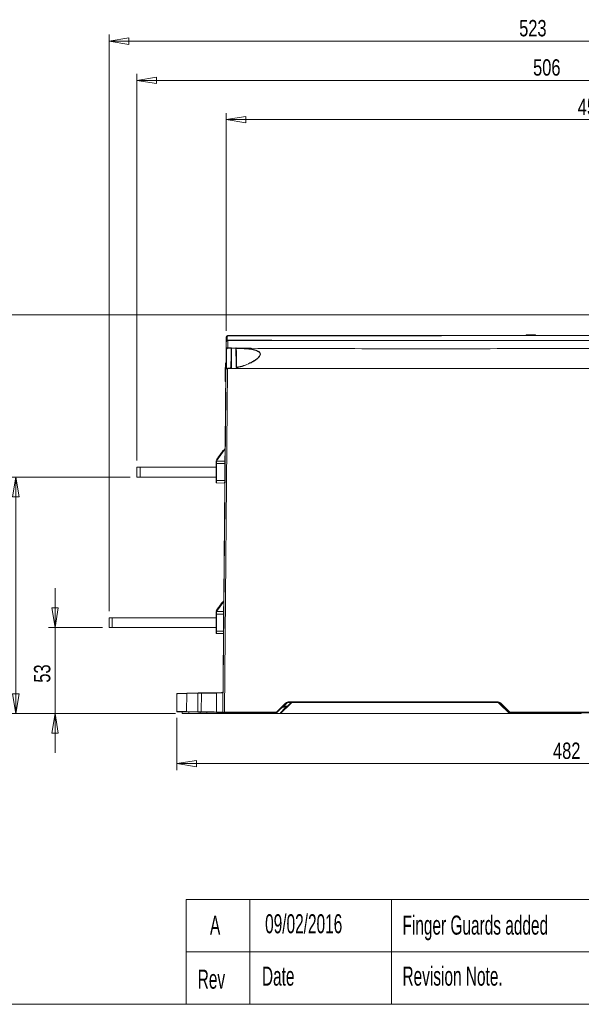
# Model space of a CAD drawing. Header units: millimetres. Extents: x 0 to 2100, y 0 to 1485.
# Tile 65 of 118: x 711 to 1140, y 35 to 787. Entities that reach past the tile are written whole.
import ezdxf

# ---------------------------------------------------------------- set-up
doc = ezdxf.new("R2010")
doc.units = ezdxf.units.MM
doc.header["$LTSCALE"] = 5
doc.styles.add('SLDTEXTSTYLE0', font='TXT', dxfattribs={"width": 0.605})
doc.styles.add('SLDTEXTSTYLE1', font='TXT', dxfattribs={"width": 0.75})
doc.dimstyles.new('SLDDIMSTYLE0', dxfattribs={"dimtxt": 12.5, "dimasz": 15, "dimexe": 0, "dimexo": 0.0625, "dimgap": 3.125, "dimtad": 1, "dimdec": 0, "dimlfac": 0.8, "dimrnd": 1e-09, "dimzin": 12, "dimdsep": 46, "dimtxsty": 'SLDTEXTSTYLE1', "dimblk1": 'CLOSED', "dimblk2": 'CLOSED', "dimsah": 1, "dimcen": 0.09, "dimadec": 0, "dimazin": 3, "dimtfac": 1, "dimtofl": 0, "dimtmove": 0, "dimatfit": 3, "dimldrblk": 'CLOSED', "dimfxl": 1, "dimfrac": 2, "dimtolj": 1, "dimtzin": 12, "dimarcsym": 0})
doc.dimstyles.new('SLDDIMSTYLE1', dxfattribs={"dimtxt": 12.5, "dimasz": 15, "dimexe": 0, "dimexo": 0.0625, "dimgap": 3.125, "dimtad": 1, "dimdec": 0, "dimlfac": 0.8, "dimrnd": 1e-09, "dimzin": 12, "dimdsep": 46, "dimtxsty": 'SLDTEXTSTYLE1', "dimblk1": 'CLOSED', "dimblk2": 'CLOSED', "dimsah": 1, "dimcen": 0.09, "dimadec": 0, "dimazin": 3, "dimtfac": 1, "dimtmove": 0, "dimatfit": 0, "dimldrblk": 'CLOSED', "dimfxl": 1, "dimfrac": 2, "dimtolj": 1, "dimtzin": 12, "dimarcsym": 0})

# ---------------------------------------------------------------- blocks, each defined once
blk = doc.blocks.new('_CLOSED')
at = {"color": 0, "linetype": 'ByBlock', "lineweight": -2}
for p, q in [((-1, 0.166667), (0, 0)), ((-1, 0.166667), (-1, -0.166667)), ((0, 0), (-1, -0.166667)), ((0, 0), (-1, 0))]:
    blk.add_line(p, q, dxfattribs=at)
blk = doc.blocks.new('_D_9')
at = {"color": 7, "linetype": 'Continuous', "lineweight": 0}
for p, q in [((868.46, 549.44), (868.46, 715.62)), ((1433.19, 262.98), (1433.19, 715.62)), ((1433.19, 710.62), (868.46, 710.62))]:
    blk.add_line(p, q, dxfattribs=at)
at = {"color": 7, "linetype": 'Continuous', "lineweight": 0, "xscale": 15, "yscale": 15, "rotation": 180}
blk.add_blockref('_CLOSED', (868.46, 710.62), dxfattribs=at)
at = {"color": 7, "linetype": 'Continuous', "lineweight": 0, "xscale": 15, "yscale": 15}
blk.add_blockref('_CLOSED', (1433.19, 710.62), dxfattribs=at)
at = {"color": 7, "linetype": 'Continuous', "lineweight": 0, "insert": (1136.97, 726.73), "char_height": 12.5, "attachment_point": 1, "style": 'SLDTEXTSTYLE1'}
blk.add_mtext('452', dxfattribs=at)
blk = doc.blocks.new('_D_10')
at = {"color": 7, "linetype": 'Continuous', "lineweight": 0}
for p, q in [((800.19, 450.18), (800.19, 745.62)), ((1433.19, 262.98), (1433.19, 745.62)), ((800.19, 740.62), (1433.19, 740.62))]:
    blk.add_line(p, q, dxfattribs=at)
at = {"color": 7, "linetype": 'Continuous', "lineweight": 0, "xscale": 15, "yscale": 15}
for p, rotation in [((800.19, 740.62), 180), ((1433.19, 740.62), 360)]:
    blk.add_blockref('_CLOSED', p, dxfattribs=dict(at, rotation=rotation))
at = {"color": 7, "linetype": 'Continuous', "lineweight": 0, "insert": (1102.84, 756.73), "char_height": 12.5, "attachment_point": 1, "style": 'SLDTEXTSTYLE1'}
blk.add_mtext('506', dxfattribs=at)
blk = doc.blocks.new('_D_11')
at = {"color": 7, "linetype": 'Continuous', "lineweight": 0}
for p, q in [((778.94, 335.18), (778.94, 775.62)), ((1433.19, 262.98), (1433.19, 775.62)), ((778.94, 770.62), (1433.19, 770.62))]:
    blk.add_line(p, q, dxfattribs=at)
at = {"color": 7, "linetype": 'Continuous', "lineweight": 0, "xscale": 15, "yscale": 15}
for p, rotation in [((778.94, 770.62), 180), ((1433.19, 770.62), 360)]:
    blk.add_blockref('_CLOSED', p, dxfattribs=dict(at, rotation=rotation))
at = {"color": 7, "linetype": 'Continuous', "lineweight": 0, "insert": (1092.21, 786.73), "char_height": 12.5, "attachment_point": 1, "style": 'SLDTEXTSTYLE1'}
blk.add_mtext('523', dxfattribs=at)
blk = doc.blocks.new('_D_12')
at = {"color": 7, "linetype": 'Continuous', "lineweight": 0}
for p, q in [((830.66, 253.74), (830.66, 213.78)), ((1433.19, 252.98), (1433.19, 213.78)), ((1433.19, 218.78), (830.66, 218.78))]:
    blk.add_line(p, q, dxfattribs=at)
at = {"color": 7, "linetype": 'Continuous', "lineweight": 0, "xscale": 15, "yscale": 15, "rotation": 180}
blk.add_blockref('_CLOSED', (830.66, 218.78), dxfattribs=at)
at = {"color": 7, "linetype": 'Continuous', "lineweight": 0, "xscale": 15, "yscale": 15}
blk.add_blockref('_CLOSED', (1433.19, 218.78), dxfattribs=at)
at = {"color": 7, "linetype": 'Continuous', "lineweight": 0, "insert": (1118.07, 234.9), "char_height": 12.5, "attachment_point": 1, "style": 'SLDTEXTSTYLE1'}
blk.add_mtext('482', dxfattribs=at)
blk = doc.blocks.new('_D_13')
at = {"color": 7, "linetype": 'Continuous', "lineweight": 0}
for p, q in [((737.69, 322.68), (737.69, 352.68)), ((773.94, 322.68), (732.69, 322.68)), ((737.69, 257.05), (737.69, 322.68)), ((829.75, 257.05), (732.69, 257.05)), ((737.69, 257.05), (737.69, 227.05))]:
    blk.add_line(p, q, dxfattribs=at)
at = {"color": 7, "linetype": 'Continuous', "lineweight": 0, "xscale": 15, "yscale": 15}
for p, rotation in [((737.69, 322.68), 270), ((737.69, 257.05), 90)]:
    blk.add_blockref('_CLOSED', p, dxfattribs=dict(at, rotation=rotation))
at = {"color": 7, "linetype": 'Continuous', "lineweight": 0, "insert": (721.58, 280.63), "char_height": 12.5, "attachment_point": 1, "rotation": 90, "style": 'SLDTEXTSTYLE1'}
blk.add_mtext('53', dxfattribs=at)
blk = doc.blocks.new('_D_14')
at = {"color": 7, "linetype": 'Continuous', "lineweight": 0}
for p, q in [((795.19, 437.68), (702.69, 437.68)), ((707.69, 257.05), (707.69, 437.68)), ((829.75, 257.05), (702.69, 257.05))]:
    blk.add_line(p, q, dxfattribs=at)
at = {"color": 7, "linetype": 'Continuous', "lineweight": 0, "xscale": 15, "yscale": 15}
for p, rotation in [((707.69, 437.68), 90), ((707.69, 257.05), 270)]:
    blk.add_blockref('_CLOSED', p, dxfattribs=dict(at, rotation=rotation))
at = {"color": 7, "linetype": 'Continuous', "lineweight": 0, "insert": (691.58, 333.51), "char_height": 12.5, "attachment_point": 1, "rotation": 90, "style": 'SLDTEXTSTYLE1'}
blk.add_mtext('145', dxfattribs=at)
blk = doc.blocks.new('_D_15')
at = {"color": 7, "linetype": 'Continuous', "lineweight": 0}
for p, q in [((1198.27, 561.43), (672.69, 561.43)), ((677.69, 257.05), (677.69, 561.43)), ((829.75, 257.05), (672.69, 257.05))]:
    blk.add_line(p, q, dxfattribs=at)
at = {"color": 7, "linetype": 'Continuous', "lineweight": 0, "xscale": 15, "yscale": 15}
for p, rotation in [((677.69, 561.43), 90), ((677.69, 257.05), 270)]:
    blk.add_blockref('_CLOSED', p, dxfattribs=dict(at, rotation=rotation))
at = {"color": 7, "linetype": 'Continuous', "lineweight": 0, "insert": (661.58, 395.39), "char_height": 12.5, "attachment_point": 1, "rotation": 90, "style": 'SLDTEXTSTYLE1'}
blk.add_mtext('243', dxfattribs=at)

msp = doc.modelspace()

# ---------------------------------------------------------------- linework, layer by layer
at = {"color": 7, "linetype": 'Continuous', "lineweight": 15}
for p, q in [((869.681, 541.925), (869.23, 541.841)), ((869.232, 542.089), (869.791, 542.191)), ((869.615, 545.408), (869.308, 545.356)), ((869.31, 545.608), (869.714, 545.675)), ((1097.533, 546.175), (1097.49, 545.675)), ((1097.533, 546.175), (1099.533, 546.175)), ((1099.533, 546.175), (1099.49, 545.675)), ((1100.042, 546.175), (1099.533, 546.175)), ((1100.042, 546.175), (1100.086, 545.675)), ((1100.704, 546.175), (1100.675, 545.675)), ((1103.061, 546.175), (1104.696, 546.175)), ((1104.696, 546.175), (1104.74, 545.675)), ((872.17, 535.708), (872.172, 535.957)), ((872.172, 535.957), (872.175, 535.997)), ((876.149, 535.925), (876.152, 535.883)), ((865.964, 257.981), (868.254, 520.427)), ((869.504, 520.393), (867.214, 257.981)), ((867.743, 519.171), (868.243, 519.166)), ((867.761, 521.211), (868.261, 521.206)), ((867.774, 522.74), (868.274, 522.736)), ((867.791, 524.669), (868.291, 524.665)), ((867.793, 524.81), (868.293, 524.806)), ((871.738, 520.506), (869.504, 520.393)), ((872.158, 520.675), (1355.701, 520.675)), ((875.975, 521.79), (875.973, 522.088)), ((867.669, 510.621), (867.712, 515.621)), ((867.712, 515.621), (867.721, 516.654)), ((867.712, 515.621), (868.212, 515.617)), ((867.723, 516.873), (868.223, 516.869)), ((867.669, 510.621), (868.169, 510.617)), ((866.159, 280.346), (868.097, 502.382)), ((860.925, 450.075), (867.678, 459.543)), ((861.555, 451.66), (860.991, 450.869)), ((861.641, 451.781), (862.123, 451.755)), ((862.99, 453.672), (863.491, 453.673)), ((864.066, 455.181), (864.572, 455.188)), ((864.957, 456.429), (865.457, 456.429)), ((866.046, 457.955), (866.565, 457.983)), ((867.391, 449.919), (867.422, 453.444)), ((800.19, 437.678), (800.19, 445.178)), ((800.19, 445.178), (802.69, 445.178)), ((802.69, 445.178), (802.69, 437.678)), ((860.878, 445.178), (802.69, 445.178)), ((860.878, 449.669), (860.878, 449.93)), ((860.878, 448.044), (860.878, 449.669)), ((860.878, 435.081), (860.878, 448.044)), ((861.126, 448.044), (860.878, 448.044)), ((860.991, 450.869), (861.473, 450.844)), ((861.126, 449.93), (861.126, 449.919)), ((861.126, 448.044), (861.126, 435.081)), ((867.375, 448.044), (861.126, 448.044)), ((861.128, 449.919), (867.391, 449.919)), ((867.261, 434.974), (867.375, 448.044)), ((802.69, 437.678), (800.19, 437.678)), ((860.878, 437.678), (802.69, 437.678)), ((860.878, 433.456), (860.878, 435.081)), ((861.126, 435.081), (860.878, 435.081)), ((867.244, 433.099), (861.124, 433.206)), ((861.126, 435.081), (867.261, 434.974)), ((860.925, 335.075), (866.662, 343.118)), ((863.73, 339.708), (864.235, 339.716)), ((864.62, 340.956), (865.12, 340.957)), ((865.709, 342.483), (866.228, 342.51)), ((866.388, 334.927), (866.418, 338.452)), ((861.205, 336.169), (860.654, 335.397)), ((860.654, 335.397), (861.136, 335.372)), ((860.878, 334.677), (860.878, 334.93)), ((860.878, 333.053), (860.878, 334.677)), ((860.878, 320.055), (860.878, 333.053)), ((861.126, 333.053), (860.878, 333.053)), ((861.126, 334.93), (861.126, 334.927)), ((861.126, 333.053), (861.126, 320.055)), ((866.371, 333.053), (861.126, 333.053)), ((861.128, 334.927), (866.388, 334.927)), ((861.304, 336.308), (861.786, 336.283)), ((862.653, 338.2), (863.154, 338.201)), ((866.257, 319.965), (866.371, 333.053)), ((778.94, 322.678), (778.94, 330.178)), ((778.94, 330.178), (781.44, 330.178)), ((781.44, 330.178), (781.44, 322.678)), ((860.878, 330.178), (781.44, 330.178)), ((781.44, 322.678), (778.94, 322.678)), ((860.878, 322.678), (781.44, 322.678)), ((860.878, 318.429), (860.878, 320.055)), ((861.126, 320.055), (860.878, 320.055)), ((866.241, 318.09), (861.124, 318.179)), ((861.126, 320.055), (866.257, 319.965)), ((830.777, 272.216), (830.659, 258.735)), ((830.777, 272.222), (830.777, 272.216)), ((831.036, 272.47), (838.365, 272.598)), ((838.264, 272.35), (838.213, 258.606)), ((846.812, 272.499), (838.264, 272.35)), ((838.365, 272.598), (846.914, 272.747)), ((846.812, 272.499), (846.761, 258.457)), ((846.914, 272.747), (849.76, 272.797)), ((849.515, 272.549), (849.391, 258.408)), ((849.76, 272.797), (861.098, 272.995)), ((864.88, 272.813), (861.087, 272.747)), ((861.087, 272.747), (861.087, 272.747)), ((861.098, 272.995), (864.878, 273.061)), ((906.84, 257.981), (913.779, 264.92)), ((913.991, 264.705), (907.052, 257.766)), ((910.296, 257.751), (917.25, 264.705)), ((917.426, 264.53), (910.472, 257.576)), ((914.203, 264.496), (912.347, 262.639)), ((916.643, 266.106), (1075.286, 266.106)), ((916.643, 265.803), (916.643, 266.106)), ((919.901, 265.803), (916.643, 265.803)), ((916.643, 265.803), (916.643, 265.506)), ((919.901, 265.556), (919.901, 265.803)), ((919.901, 265.803), (1074.778, 265.803)), ((1074.778, 265.556), (919.901, 265.556)), ((967.238, 265.803), (967.238, 265.803)), ((992.657, 265.803), (992.657, 265.803)), ((997.097, 265.803), (997.097, 265.803)), ((1043.282, 265.803), (1043.282, 265.803)), ((1047.722, 265.803), (1047.722, 265.803)), ((1075.286, 265.803), (1074.778, 265.803)), ((1074.778, 265.556), (1074.778, 265.803)), ((1075.286, 265.803), (1075.286, 266.106)), ((1084.206, 257.576), (1077.252, 264.53)), ((1077.429, 264.705), (1084.383, 257.751)), ((1079.583, 262.639), (1077.726, 264.496)), ((1084.877, 257.766), (1077.938, 264.705)), ((1078.15, 264.92), (1085.089, 257.981)), ((838.314, 258.354), (830.904, 258.483)), ((834.752, 257.053), (834.764, 258.416)), ((839.804, 257.053), (834.752, 257.053)), ((838.213, 258.606), (846.761, 258.457)), ((846.862, 258.205), (838.314, 258.354)), ((839.804, 257.053), (848.45, 257.053)), ((849.637, 258.156), (846.862, 258.205)), ((848.45, 257.053), (853.502, 257.053)), ((861.101, 257.956), (849.637, 258.156)), ((853.502, 257.053), (853.511, 258.089)), ((853.502, 257.053), (862.565, 257.053)), ((861.091, 258.208), (861.091, 258.208)), ((865.984, 257.871), (861.101, 257.956)), ((878.065, 257.053), (862.565, 257.053)), ((867.214, 257.678), (866.264, 257.678)), ((867.214, 257.678), (867.214, 257.981)), ((867.214, 257.981), (906.84, 257.981)), ((906.84, 257.678), (867.214, 257.678)), ((878.315, 257.053), (878.065, 257.053)), ((878.315, 257.053), (878.32, 257.678)), ((878.565, 257.053), (878.315, 257.053)), ((878.565, 257.053), (909.968, 257.053)), ((906.84, 257.678), (906.84, 257.981)), ((909.968, 257.053), (909.972, 257.57)), ((910.218, 257.053), (909.968, 257.053)), ((910.119, 257.919), (913.073, 260.873)), ((910.218, 257.053), (910.222, 257.576)), ((910.468, 257.053), (910.218, 257.053)), ((910.472, 257.576), (910.468, 257.053)), ((910.468, 257.053), (1084.211, 257.053)), ((912.893, 262.053), (912.893, 262.673)), ((914.598, 262.053), (912.893, 262.053)), ((1081.606, 260.88), (1084.56, 257.926)), ((1084.211, 257.053), (1084.206, 257.576)), ((1084.461, 257.053), (1084.211, 257.053)), ((1084.456, 257.576), (1084.461, 257.053)), ((1084.711, 257.053), (1084.461, 257.053)), ((1084.706, 257.576), (1084.711, 257.053)), ((1084.711, 257.053), (1088.241, 257.053)), ((1085.089, 257.678), (1085.089, 257.981)), ((1085.089, 257.981), (1146.84, 257.981)), ((1146.84, 257.678), (1085.089, 257.678)), ((1088.241, 257.053), (1088.279, 257.678)), ((1092.029, 257.678), (1091.991, 257.053)), ((1091.991, 257.053), (1092.281, 257.053)), ((1139.385, 257.053), (1092.281, 257.053)), ((1139.385, 257.053), (1139.676, 257.053)), ((1139.676, 257.053), (1139.638, 257.678))]:
    msp.add_line(p, q, dxfattribs=at)
at = {"color": 8, "linetype": 'Continuous', "lineweight": 15}
for p, q in [((869.791, 542.191), (894.028, 542.11)), ((867.72, 459.174), (861.126, 449.93)), ((867.422, 453.444), (867.67, 453.441)), ((866.704, 342.749), (861.126, 334.93)), ((866.418, 338.452), (866.666, 338.45)), ((918.438, 265.506), (916.643, 265.506)), ((967.488, 265.803), (967.488, 265.803)), ((992.407, 265.803), (992.407, 265.803)), ((992.907, 265.803), (992.907, 265.803)), ((996.847, 265.803), (996.847, 265.803)), ((997.347, 265.803), (997.347, 265.803)), ((1043.032, 265.803), (1043.032, 265.803)), ((1043.532, 265.803), (1043.532, 265.803)), ((1047.472, 265.803), (1047.472, 265.803)), ((1047.972, 265.803), (1047.972, 265.803)), ((839.804, 257.053), (839.809, 258.328)), ((848.45, 257.053), (848.454, 258.177)), ((861.091, 258.208), (865.965, 258.123)), ((862.565, 257.053), (862.565, 257.93)), ((878.065, 257.053), (878.07, 257.678)), ((878.57, 257.678), (878.565, 257.053)), ((912.893, 262.673), (915.217, 262.673)), ((1092.281, 257.053), (1092.281, 257.678)), ((1139.385, 257.053), (1139.385, 257.678))]:
    msp.add_line(p, q, dxfattribs=at)
at = {"color": 7, "linetype": 'Continuous', "lineweight": 0}
for p, q in [((837.791, 115), (837.791, 35)), ((837.791, 115), (1225, 115)), ((886.396, 115), (886.396, 35)), ((994.635, 115), (994.635, 35)), ((837.791, 75), (1225, 75)), ((35, 35), (2065, 35))]:
    msp.add_line(p, q, dxfattribs=at)
at = {"color": 7, "linetype": 'Continuous', "lineweight": 15, "flags": 128}
for points in [[(869.232, 542.089), (869.245, 542.042), (869.254, 541.999), (869.259, 541.958), (869.261, 541.922), (869.259, 541.891), (869.253, 541.867), (869.243, 541.85), (869.23, 541.841)], [(869.308, 545.356), (869.296, 545.404), (869.288, 545.449), (869.283, 545.491), (869.281, 545.527), (869.283, 545.558), (869.289, 545.582), (869.298, 545.599), (869.31, 545.608)], [(869.615, 545.408), (869.619, 545.462), (869.625, 545.513), (869.635, 545.559), (869.647, 545.598), (869.662, 545.631), (869.678, 545.655), (869.696, 545.67), (869.714, 545.675)], [(869.791, 542.191), (869.787, 542.137), (869.779, 542.087), (869.768, 542.041), (869.754, 542.001), (869.738, 541.968), (869.72, 541.944), (869.701, 541.93), (869.681, 541.925)], [(1102.039, 546.175), (1102.039, 546.025), (1102.039, 545.875), (1102.039, 545.675)], [(1102.977, 546.175), (1102.99, 546.025), (1103.004, 545.875), (1103.021, 545.675)], [(872.47, 536.002), (874.365, 535.999), (875.854, 535.997)], [(869.504, 520.393), (869.502, 520.45), (869.501, 520.505), (869.5, 520.556), (869.499, 520.601), (869.498, 520.638), (869.497, 520.666), (869.497, 520.683), (869.497, 520.69)], [(861.126, 449.93), (861.078, 449.93), (861.031, 449.93), (860.988, 449.93), (860.951, 449.93), (860.92, 449.93), (860.897, 449.93), (860.883, 449.93), (860.878, 449.93)], [(861.126, 334.93), (861.078, 334.93), (861.031, 334.93), (860.988, 334.93), (860.951, 334.93), (860.92, 334.93), (860.897, 334.93), (860.883, 334.93), (860.878, 334.93)], [(838.365, 272.598), (838.345, 272.593), (838.325, 272.579), (838.308, 272.556), (838.292, 272.525), (838.28, 272.487), (838.271, 272.445), (838.265, 272.398), (838.264, 272.35)], [(846.914, 272.747), (846.893, 272.742), (846.874, 272.728), (846.856, 272.705), (846.841, 272.674), (846.828, 272.637), (846.819, 272.594), (846.814, 272.548), (846.812, 272.499)], [(838.213, 258.606), (838.214, 258.557), (838.22, 258.51), (838.229, 258.467), (838.241, 258.428), (838.256, 258.397), (838.274, 258.374), (838.294, 258.359), (838.314, 258.354)], [(846.761, 258.457), (846.762, 258.408), (846.767, 258.361), (846.776, 258.317), (846.788, 258.279), (846.804, 258.248), (846.822, 258.224), (846.841, 258.21), (846.862, 258.205)]]:
    msp.add_lwpolyline(points, dxfattribs=at)
at = {"color": 8, "linetype": 'Continuous', "lineweight": 15, "flags": 128}
for points in [[(867.375, 448.044), (867.423, 448.043), (867.47, 448.043), (867.513, 448.043), (867.55, 448.042), (867.581, 448.042), (867.604, 448.042), (867.618, 448.042), (867.622, 448.042)], [(867.261, 434.974), (867.309, 434.973), (867.356, 434.973), (867.399, 434.973), (867.436, 434.972), (867.467, 434.972), (867.49, 434.972), (867.504, 434.972), (867.508, 434.972)], [(866.371, 333.053), (866.42, 333.052), (866.466, 333.052), (866.509, 333.051), (866.547, 333.051), (866.577, 333.051), (866.6, 333.051), (866.614, 333.05), (866.619, 333.05)], [(866.257, 319.965), (866.306, 319.965), (866.352, 319.964), (866.395, 319.964), (866.432, 319.964), (866.463, 319.963), (866.486, 319.963), (866.5, 319.963), (866.505, 319.963)]]:
    msp.add_lwpolyline(points, dxfattribs=at)
at = {"color": 7, "linetype": 'Continuous', "lineweight": 15}
for centre, radius, start, end in [((868.596, 533.837), 1.245, 86.090443, 99.879489), ((873.307, 536.066), 3.684, 176.196087, 180.821266), ((872.469, 535.704), 0.298, 89.697087, 179.204927), ((875.855, 535.698), 0.298, 0.8053, 90.315207), ((882.577, 535.728), 0.385, 137.976688, 184.744868), ((868.601, 531.476), 0.25, 90, 179.5), ((868.527, 530.299), 1.192, 86.545453, 98.498531), ((868.554, 520.424), 0.3, 90.013331, 179.409601), ((758.567, 511.701), 113.565, 4.448796, 4.598806), ((872.25, 519.041), 2.073, 87.430477, 95.732199), ((876.058, 520.83), 0.964, 76.975386, 94.930552), ((867.62, 519.47), 9.234, 10.763275, 12.548548), ((867.474, 459.688), 0.25, 324.5, 359.5), ((861.128, 449.93), 0.25, 144.5, 180), ((861.128, 449.669), 0.25, 90, 180), ((868.258, 460.035), 12.368, 233.636188, 234.786118), ((867.391, 450.169), 0.25, 270, 357.767222), ((861.128, 433.456), 0.25, 180, 269), ((867.24, 432.849), 0.25, 1.232778, 89), ((866.458, 343.263), 0.25, 324.5, 359.5), ((861.128, 334.93), 0.25, 144.5, 180), ((861.128, 334.677), 0.25, 90, 180), ((868.258, 345.035), 12.368, 233.636188, 234.786118), ((866.388, 335.177), 0.25, 270, 357.767222), ((861.128, 318.429), 0.25, 180, 269), ((866.236, 317.84), 0.25, 1.232778, 89), ((849.765, 272.547), 0.25, 91, 179.5), ((860.53, 272.735), 0.25, 91, 181.406184), ((864.856, 274.311), 1.25, 271, 359.5), ((872.148, 273.001), 7.27, 179.532525, 181.485237), ((916.643, 262.056), 4.05, 90, 135), ((905.166, 256.2), 12.257, 43.943059, 45.354189), ((916.643, 262.053), 3.75, 90, 135), ((905.627, 256.024), 12.055, 44.647187, 46.064292), ((916.643, 262.056), 3.45, 90, 135), ((919.901, 262.053), 3.75, 90, 135), ((910.279, 257.471), 10.046, 44.647187, 46.064292), ((919.901, 262.056), 3.5, 90, 135), ((1074.778, 262.053), 3.75, 45, 90), ((1074.778, 262.056), 3.5, 45, 90), ((1075.286, 262.056), 4.05, 45, 90), ((1075.286, 262.053), 3.75, 45, 90), ((1084.4, 257.471), 10.046, 133.935708, 135.352813), ((1086.302, 256.024), 12.055, 133.935708, 135.352813), ((1086.763, 256.2), 12.257, 134.645811, 136.056941), ((849.641, 258.406), 0.25, 179.5, 269), ((866.264, 257.978), 0.3, 179.5, 270), ((898.227, 249.261), 12.257, 43.943059, 45.354189), ((906.84, 257.978), 0.3, 270, 315), ((910.472, 257.566), 0.5, 135, 179.5), ((910.05, 259.366), 1.798, 267.511184, 275.487446), ((911.896, 259.611), 2.454, 223.600316, 229.298468), ((910.472, 257.574), 0.25, 135, 179.5), ((910.347, 250.414), 7.164, 89.000202, 90.999798), ((912.893, 258.303), 3.75, 90, 135), ((903.325, 250.517), 10.046, 44.647187, 46.064292), ((903.77, 254.167), 12.055, 44.647187, 46.064292), ((912.893, 258.298), 4.375, 90, 97.173931), ((915.901, 258.045), 4, 114.891349, 135), ((914.85, 262.565), 2.454, 223.600316, 229.298468), ((1088.159, 254.167), 12.055, 133.935708, 135.352813), ((1079.036, 258.303), 3.75, 45, 68.961543), ((1074.459, 267.939), 10.046, 313.935708, 315.352813), ((1091.354, 250.517), 10.046, 133.935708, 135.352813), ((1084.331, 250.414), 7.164, 89.000202, 90.999798), ((1077.413, 264.985), 10.046, 313.935708, 315.352813), ((1084.206, 257.574), 0.25, 0.5, 45), ((1084.581, 264.739), 7.164, 269.000202, 270.999798), ((1084.206, 257.572), 0.5, 0.5, 45), ((1093.702, 249.261), 12.257, 134.645811, 136.056941), ((1085.089, 257.978), 0.3, 225, 270)]:
    msp.add_arc(centre, radius, start, end, dxfattribs=at)
at = {"color": 8, "linetype": 'Continuous', "lineweight": 15}
for centre, radius, start, end in [((868.726, 460.923), 1.733, 232.768971, 234.611904), ((867.71, 344.498), 1.733, 232.768971, 234.611904), ((864.854, 274.313), 1.5, 271, 326.085814)]:
    msp.add_arc(centre, radius, start, end, dxfattribs=at)
at = {"color": 7, "linetype": 'Continuous', "lineweight": 15}
for centre, major_axis, ratio, start_param, end_param in [((861.128, 448.044), (0, 1.875), 0.0011634, 0, 1.570644), ((867.373, 448.044), (0.019, 1.875), 0.0011633, 4.7125528, 6.2831968), ((861.128, 435.081), (0.004, 1.875), 0.0011633, 1.5707787, 3.1415751), ((867.259, 434.974), (0.014, 1.875), 0.0011635, 3.1415811, 4.7123775), ((861.128, 333.052), (0, 1.875), 0.0011634, 0, 1.570644), ((866.369, 333.052), (0.019, 1.875), 0.0011633, 4.7125528, 6.2831968), ((861.128, 320.055), (0.004, 1.875), 0.0011633, 1.5707787, 3.1415751), ((866.255, 319.965), (0.014, 1.875), 0.0011635, 3.1415811, 4.7123775), ((862.415, 574.379), (0.09, 1176.506), 0.0011478, 1.8300717, 1.8428783), ((867.214, 257.978), (1.25, -0.003), 0.0020942, 1.5708586, 3.1415788)]:
    msp.add_ellipse(centre, major_axis=major_axis, ratio=ratio, start_param=start_param, end_param=end_param, dxfattribs=at)
for points, knots in [([(868.431, 540.686), (868.433, 540.878), (868.441, 541.797), (868.452, 543.047), (868.461, 544.104), (868.464, 544.436)], [0, 0, 0, 0, 0.1537048, 0.7349434, 1, 1, 1, 1]), ([(868.431, 540.686), (868.431, 540.688), (868.431, 540.73), (868.443, 540.98), (868.546, 541.383), (868.828, 541.836), (869.109, 542.012), (869.232, 542.089)], [0, 0, 0, 0, 0.0044639, 0.0777339, 0.4678106, 0.7658812, 1, 1, 1, 1]), ([(869.23, 541.841), (869.107, 541.777), (868.826, 541.633), (868.545, 541.26), (868.442, 540.928), (868.431, 540.722), (868.431, 540.688), (868.431, 540.686)], [0, 0, 0, 0, 0.2341125, 0.5321889, 0.9222671, 0.9955361, 1, 1, 1, 1]), ([(868.464, 544.436), (868.464, 544.438), (868.464, 544.445), (868.464, 544.466), (868.467, 544.525), (868.473, 544.581), (868.506, 544.79), (868.619, 545.085), (868.922, 545.432), (869.188, 545.552), (869.31, 545.608)], [0, 0, 0, 0, 0.004563, 0.0146869, 0.0431816, 0.1283488, 0.1323693, 0.4813568, 0.7616071, 1, 1, 1, 1]), ([(869.308, 545.356), (869.186, 545.313), (868.92, 545.218), (868.618, 544.946), (868.506, 544.714), (868.473, 544.55), (868.467, 544.506), (868.464, 544.459), (868.464, 544.443), (868.464, 544.437), (868.464, 544.436)], [0, 0, 0, 0, 0.2383931, 0.5186455, 0.867797, 0.8716522, 0.9568163, 0.9853119, 0.9954371, 1, 1, 1, 1]), ([(869.308, 545.356), (869.294, 544.759), (869.268, 543.67), (869.243, 542.581), (869.232, 542.089)], [0, 0, 0, 0, 0.5484425, 1, 1, 1, 1]), ([(1338.55, 545.456), (1335.67, 545.467), (1323.856, 545.512), (1302.973, 545.56), (1280.263, 545.594), (1261.894, 545.611), (1247.443, 545.621), (1232.325, 545.629), (1216.5, 545.635), (1200.567, 545.639), (1184.432, 545.642), (1168.205, 545.643), (1151.919, 545.644), (1135.728, 545.645), (1118.06, 545.645), (1098.891, 545.645), (1078.08, 545.644), (1060.522, 545.644), (1046.303, 545.643), (1035.534, 545.641), (1024.696, 545.64), (1013.775, 545.637), (1002.817, 545.634), (991.758, 545.63), (980.654, 545.625), (965.772, 545.616), (947.275, 545.601), (925.299, 545.572), (907.934, 545.536), (889.362, 545.484), (878.08, 545.441), (869.615, 545.408)], [0, 0, 0, 0, 0.0186982, 0.0767218, 0.134904, 0.1640965, 0.193287, 0.226093, 0.2589929, 0.2922624, 0.3256946, 0.3603467, 0.3951017, 0.4300137, 0.4649419, 0.5098264, 0.5547169, 0.5997271, 0.6223308, 0.6449323, 0.6676181, 0.6903029, 0.7132226, 0.7361441, 0.7596229, 0.7831028, 0.8303074, 0.877753, 0.9252798, 0.9439378, 1, 1, 1, 1]), ([(869.681, 541.925), (869.675, 541.85), (869.663, 541.692), (869.649, 540.475), (869.638, 538.696), (869.633, 537.106), (869.63, 536.311)], [0, 0, 0, 0, 0.258322, 0.5433403, 0.7715576, 1, 1, 1, 1]), ([(1356.867, 541.925), (1344.789, 541.925), (1326.666, 541.925), (1302.349, 541.925), (1282.931, 541.925), (1262.307, 541.925), (1242.805, 541.925), (1225.598, 541.925), (1210.74, 541.925), (1194.269, 541.925), (1176.259, 541.925), (1158.186, 541.925), (1141.606, 541.925), (1121.401, 541.925), (1101.263, 541.925), (1080.987, 541.925), (1065.638, 541.925), (1050.104, 541.925), (1034.888, 541.925), (1020.077, 541.925), (1005.767, 541.925), (991.351, 541.925), (976.884, 541.925), (962.393, 541.925), (945.194, 541.925), (925.386, 541.925), (899.25, 541.925), (880.789, 541.925), (869.681, 541.925)], [0, 0, 0, 0, 0.0745622, 0.1118812, 0.1491975, 0.1931104, 0.2370136, 0.2667684, 0.2965395, 0.3262816, 0.3660083, 0.4059114, 0.4374187, 0.4689286, 0.5319696, 0.5634327, 0.5948912, 0.6265819, 0.6582626, 0.6869038, 0.715586, 0.7442408, 0.7738976, 0.8035792, 0.8332496, 0.8806839, 0.9282105, 1, 1, 1, 1]), ([(869.714, 545.675), (880.993, 545.675), (899.44, 545.675), (925.356, 545.675), (945.741, 545.675), (964.758, 545.675), (982.339, 545.675), (1000.067, 545.675), (1017.837, 545.675), (1035.393, 545.675), (1052.619, 545.675), (1069.526, 545.675), (1086.289, 545.675), (1102.945, 545.675), (1119.15, 545.675), (1134.966, 545.675), (1150.447, 545.675), (1166.048, 545.675), (1181.986, 545.675), (1198.291, 545.675), (1214.891, 545.675), (1231.498, 545.675), (1249.935, 545.675), (1270.12, 545.675), (1292.002, 545.675), (1313.716, 545.675), (1335.295, 545.675), (1349.634, 545.675), (1356.8, 545.675)], [0, 0, 0, 0, 0.0718853, 0.1175656, 0.1632378, 0.1988484, 0.2345954, 0.2703273, 0.3059544, 0.341464, 0.3760229, 0.4106154, 0.4452777, 0.4799721, 0.5146167, 0.5467089, 0.5788177, 0.6108984, 0.6429522, 0.676192, 0.7095055, 0.74284, 0.7761085, 0.8208156, 0.8655585, 0.9103692, 0.9552105, 1, 1, 1, 1]), ([(894.028, 542.11), (897.076, 542.099), (907.468, 542.063), (925.453, 542.03), (947.369, 541.999), (965.49, 541.984), (979.599, 541.975), (990.357, 541.97), (1001.254, 541.966), (1012.314, 541.963), (1023.438, 541.96), (1036.043, 541.958), (1050.049, 541.956), (1065.415, 541.956), (1080.698, 541.955), (1101.022, 541.955), (1121.224, 541.955), (1141.51, 541.955), (1156.73, 541.956), (1172.006, 541.957), (1187.411, 541.959), (1203.014, 541.961), (1218.946, 541.965), (1235.084, 541.971), (1251.424, 541.98), (1267.748, 541.993), (1284.748, 542.011), (1302.366, 542.039), (1326.697, 542.093), (1344.837, 542.164), (1356.935, 542.211)], [0, 0, 0, 0, 0.0207599, 0.0707937, 0.1209032, 0.1663726, 0.1892174, 0.212061, 0.2353861, 0.2587093, 0.2822942, 0.3058796, 0.3386949, 0.3716417, 0.4048345, 0.4380656, 0.5048278, 0.5382046, 0.5715907, 0.6045084, 0.6374198, 0.6707134, 0.7040069, 0.7384941, 0.7729859, 0.8077716, 0.8425604, 0.8818742, 0.9212168, 1, 1, 1, 1]), ([(1100.704, 546.175), (1100.629, 546.175), (1100.488, 546.175), (1100.28, 546.175), (1100.122, 546.175), (1100.042, 546.175)], [0, 0, 0, 0, 0.3610925, 0.6776338, 1, 1, 1, 1]), ([(1102.039, 546.175), (1101.857, 546.175), (1101.502, 546.175), (1101.062, 546.175), (1100.819, 546.175), (1100.704, 546.175)], [0, 0, 0, 0, 0.3571254, 0.6967075, 1, 1, 1, 1]), ([(1102.977, 546.175), (1102.967, 546.175), (1102.951, 546.175), (1102.793, 546.175), (1102.588, 546.175), (1102.335, 546.175), (1102.139, 546.175), (1102.039, 546.175)], [0, 0, 0, 0, 0.2673746, 0.432949, 0.5982085, 0.795377, 1, 1, 1, 1]), ([(868.254, 520.427), (868.255, 520.471), (868.256, 520.606), (868.261, 521.154), (868.27, 522.209), (868.282, 523.67), (868.298, 525.472), (868.317, 527.58), (868.337, 529.923), (868.359, 532.44), (868.374, 534.189), (868.382, 535.064)], [0, 0, 0, 0, 0.0565354, 0.1744657, 0.292396, 0.410329, 0.5282621, 0.6461966, 0.7641311, 0.8820656, 1, 1, 1, 1]), ([(868.382, 535.064), (868.383, 535.177), (868.391, 536.078), (868.404, 537.549), (868.419, 539.27), (868.429, 540.481), (868.43, 540.618), (868.431, 540.686)], [0, 0, 0, 0, 0.0301214, 0.2397281, 0.4493347, 0.7286793, 1, 1, 1, 1]), ([(868.382, 535.064), (868.397, 535.206), (868.428, 535.493), (868.65, 535.871), (868.975, 536.152), (869.322, 536.292), (869.546, 536.306), (869.63, 536.311)], [0, 0, 0, 0, 0.2189803, 0.4387048, 0.6559661, 0.8702105, 1, 1, 1, 1]), ([(868.68, 535.079), (868.673, 534.233), (868.658, 532.517), (868.636, 530.06), (868.616, 527.748), (868.598, 525.691), (868.582, 523.909), (868.569, 522.485), (868.56, 521.434), (868.556, 520.965), (868.554, 520.781), (868.554, 520.743), (868.554, 520.724)], [0, 0, 0, 0, 0.1162479, 0.2358669, 0.3521148, 0.4717339, 0.5879803, 0.7075979, 0.8238415, 0.9434564, 0.9708492, 1, 1, 1, 1]), ([(869.622, 536.014), (869.559, 536.01), (869.39, 536), (869.128, 535.895), (868.883, 535.685), (868.715, 535.401), (868.692, 535.186), (868.68, 535.079)], [0, 0, 0, 0, 0.1301887, 0.3448232, 0.5620186, 0.7813561, 1, 1, 1, 1]), ([(872.175, 535.997), (872.175, 535.997), (871.325, 536.006), (870.474, 536.01), (869.622, 536.014)], [0, 0, 0, 0, 0.0010041, 1, 1, 1, 1]), ([(869.63, 536.311), (870.48, 536.307), (871.428, 536.303), (872.373, 536.292), (872.472, 536.291)], [0, 0, 0, 0, 0.8952738, 1, 1, 1, 1]), ([(872.043, 521.103), (872.045, 521.312), (872.054, 522.382), (872.071, 524.301), (872.092, 526.76), (872.112, 529.036), (872.13, 531.072), (872.145, 532.806), (872.157, 534.192), (872.166, 535.212), (872.169, 535.543), (872.17, 535.708)], [0, 0, 0, 0, 0.0293954, 0.1510538, 0.2727093, 0.3940802, 0.5154556, 0.6365982, 0.7577348, 0.8788629, 1, 1, 1, 1]), ([(872.175, 535.997), (872.182, 536.026), (872.195, 536.084), (872.247, 536.168), (872.33, 536.246), (872.412, 536.28), (872.463, 536.289), (872.471, 536.29), (872.472, 536.291)], [0, 0, 0, 0, 0.1734625, 0.3458312, 0.6008036, 0.9305747, 0.9924365, 1, 1, 1, 1]), ([(872.47, 536.002), (872.47, 536.002), (872.469, 535.878), (872.466, 535.484), (872.457, 534.472), (872.445, 533.053), (872.43, 531.293), (872.412, 529.212), (872.392, 526.901), (872.371, 524.385), (872.354, 522.428), (872.345, 521.324), (872.343, 521.112)], [0, 0, 0, 0, 0.0000035, 0.1194096, 0.2422721, 0.3616824, 0.4845466, 0.6041882, 0.727279, 0.8471801, 0.9706099, 1, 1, 1, 1]), ([(872.472, 536.291), (872.472, 536.263), (872.471, 536.167), (872.471, 536.071), (872.47, 536.002), (872.47, 536.002)], [0, 0, 0, 0, 0.2942512, 0.9999632, 1, 1, 1, 1]), ([(875.851, 536.229), (875.951, 536.227), (878.134, 536.173), (880.291, 536.091), (882.29, 535.985), (882.29, 535.985)], [0, 0, 0, 0, 0.0454704, 0.9999887, 1, 1, 1, 1]), ([(875.854, 535.997), (875.854, 535.997), (875.853, 536.026), (875.853, 536.104), (875.852, 536.181), (875.851, 536.229)], [0, 0, 0, 0, 0.0000464, 0.3715564, 1, 1, 1, 1]), ([(876.149, 535.925), (876.142, 535.953), (876.128, 536.016), (876.071, 536.105), (875.979, 536.189), (875.899, 536.221), (875.852, 536.229), (875.851, 536.229)], [0, 0, 0, 0, 0.1527828, 0.3386777, 0.616461, 0.9930801, 1, 1, 1, 1]), ([(875.973, 522.088), (875.962, 523.357), (875.944, 525.494), (875.92, 528.256), (875.901, 530.442), (875.885, 532.344), (875.872, 533.92), (875.861, 535.108), (875.856, 535.686), (875.854, 535.921), (875.854, 535.975), (875.854, 535.997), (875.854, 535.997)], [0, 0, 0, 0, 0.1856407, 0.3127899, 0.4399451, 0.567321, 0.6946921, 0.8223474, 0.9500058, 0.9789667, 0.9999964, 1, 1, 1, 1]), ([(882.193, 535.696), (880.196, 535.785), (878.199, 535.873), (876.15, 535.925), (876.149, 535.925)], [0, 0, 0, 0, 0.9995259, 1, 1, 1, 1]), ([(876.154, 535.702), (876.154, 535.646), (876.156, 535.45), (876.161, 534.836), (876.171, 533.678), (876.185, 532.13), (876.201, 530.273), (876.22, 528.123), (876.244, 525.324), (876.264, 523.113), (876.275, 521.769)], [0, 0, 0, 0, 0.0492847, 0.1733063, 0.3009712, 0.4247579, 0.552125, 0.6756985, 0.8028346, 1, 1, 1, 1]), ([(876.634, 521.476), (878.323, 521.873), (881.733, 522.675), (885.923, 524.402), (889.26, 526.186), (891.678, 527.801), (893.43, 529.36), (894.297, 530.706), (894.444, 531.717), (894.056, 532.616), (892.988, 533.56), (890.649, 534.595), (886.947, 535.369), (883.797, 535.585), (882.193, 535.696)], [0, 0, 0, 0, 0.1363493, 0.2752035, 0.3552311, 0.4366018, 0.5094964, 0.5501794, 0.583343, 0.6164388, 0.6594975, 0.7341915, 0.8646373, 1, 1, 1, 1]), ([(882.29, 535.985), (882.29, 535.985), (883.878, 535.9), (887.028, 535.636), (890.782, 534.848), (893.174, 533.728), (894.242, 532.723), (894.628, 531.772), (894.483, 530.714), (893.619, 529.317), (891.87, 527.715), (889.433, 526.047), (886.103, 524.227), (881.867, 522.439), (878.429, 521.612), (876.692, 521.194)], [0, 0, 0, 0, 0.00000193, 0.13012095, 0.26408838, 0.33909183, 0.38293681, 0.41711658, 0.45149534, 0.49317511, 0.56661662, 0.64607412, 0.72735961, 0.86225456, 1, 1, 1, 1]), ([(882.29, 535.985), (896.178, 535.956), (924.273, 535.896), (966.936, 535.723), (1010.238, 535.589), (1053.651, 535.626), (1096.75, 535.816), (1142.232, 535.966), (1190.673, 535.998), (1241.977, 536.005), (1293.236, 535.98), (1327.223, 535.927), (1344.082, 535.901)], [0, 0, 0, 0, 0.0902204, 0.18253, 0.277185, 0.3715333, 0.4645307, 0.5572065, 0.6670157, 0.7792147, 0.8904781, 1, 1, 1, 1]), ([(867.743, 519.171), (867.74, 518.793), (867.733, 518.039), (867.726, 517.228), (867.724, 516.901), (867.723, 516.882), (867.723, 516.873)], [0, 0, 0, 0, 0.27921241, 0.55848132, 0.77869259, 1, 1, 1, 1]), ([(867.761, 521.211), (867.76, 521.093), (867.758, 520.859), (867.752, 520.181), (867.747, 519.554), (867.743, 519.171)], [0, 0, 0, 0, 0.2812828, 0.5616997, 1, 1, 1, 1]), ([(867.774, 522.74), (867.773, 522.571), (867.77, 522.234), (867.765, 521.67), (867.763, 521.385), (867.761, 521.211)], [0, 0, 0, 0, 0.28030533, 0.5604571, 1, 1, 1, 1]), ([(867.791, 524.669), (867.791, 524.586), (867.789, 524.422), (867.785, 523.92), (867.78, 523.336), (867.776, 522.939), (867.774, 522.74)], [0, 0, 0, 0, 0.2801282, 0.5598018, 0.7797935, 1, 1, 1, 1]), ([(869.504, 520.393), (869.364, 520.391), (869.083, 520.387), (868.709, 520.388), (868.427, 520.395), (868.276, 520.409), (868.26, 520.422), (868.254, 520.427)], [0, 0, 0, 0, 0.21424366, 0.42852367, 0.64252595, 0.85629468, 1, 1, 1, 1]), ([(868.554, 520.724), (868.558, 520.718), (868.57, 520.705), (868.684, 520.691), (868.897, 520.684), (869.179, 520.683), (869.391, 520.688), (869.497, 520.69)], [0, 0, 0, 0, 0.1429816, 0.3558777, 0.5696778, 0.7845742, 1, 1, 1, 1]), ([(869.497, 520.69), (869.697, 520.696), (870.454, 520.717), (871.21, 520.768), (871.766, 520.806)], [0, 0, 0, 0, 0.2639908, 1, 1, 1, 1]), ([(871.738, 520.506), (871.739, 520.526), (871.745, 520.58), (871.752, 520.663), (871.76, 520.741), (871.765, 520.794), (871.766, 520.802), (871.766, 520.806)], [0, 0, 0, 0, 0.1288172, 0.3484408, 0.5665954, 0.7835633, 1, 1, 1, 1]), ([(871.79, 520.51), (871.774, 520.509), (871.757, 520.507), (871.739, 520.506), (871.738, 520.506)], [0, 0, 0, 0, 0.8952126, 1, 1, 1, 1]), ([(871.766, 520.806), (871.766, 520.813), (871.767, 520.845), (871.768, 521.008), (871.77, 521.239), (871.77, 521.279)], [0, 0, 0, 0, 0.1706456, 0.855247, 1, 1, 1, 1]), ([(871.766, 520.806), (871.8, 520.812), (871.866, 520.824), (871.924, 520.864), (871.949, 520.888), (871.95, 520.889)], [0, 0, 0, 0, 0.49211177, 0.98435932, 1, 1, 1, 1]), ([(871.77, 521.279), (871.803, 521.285), (871.867, 521.297), (871.95, 521.355), (872.013, 521.435), (872.043, 521.519), (872.046, 521.573), (872.047, 521.592)], [0, 0, 0, 0, 0.2137294, 0.4272693, 0.6459638, 0.8755047, 1, 1, 1, 1]), ([(872.158, 520.675), (872.156, 520.673), (872.106, 520.626), (871.99, 520.545), (871.856, 520.522), (871.79, 520.51)], [0, 0, 0, 0, 0.0156, 0.5077981, 1, 1, 1, 1]), ([(871.95, 520.889), (871.959, 520.898), (871.982, 520.922), (872.019, 520.979), (872.04, 521.045), (872.042, 521.091), (872.043, 521.103)], [0, 0, 0, 0, 0.1539639, 0.4197356, 0.8423784, 1, 1, 1, 1]), ([(871.95, 520.889), (871.954, 520.885), (871.961, 520.879), (872.009, 520.829), (872.077, 520.759), (872.131, 520.703), (872.158, 520.675)], [0, 0, 0, 0, 0.25, 0.5, 0.75, 1, 1, 1, 1]), ([(872.343, 521.112), (872.342, 521.086), (872.337, 520.992), (872.295, 520.858), (872.221, 520.743), (872.175, 520.692), (872.158, 520.675), (872.158, 520.675)], [0, 0, 0, 0, 0.1578455, 0.5810968, 0.8465862, 0.9998456, 1, 1, 1, 1]), ([(876.692, 521.194), (876.624, 521.188), (876.489, 521.174), (876.293, 521.242), (876.13, 521.367), (876.017, 521.542), (875.979, 521.691), (875.976, 521.775), (875.975, 521.79)], [0, 0, 0, 0, 0.1896531, 0.3796501, 0.570683, 0.7631247, 0.9569588, 1, 1, 1, 1]), ([(876.271, 522.302), (876.275, 522.263), (876.283, 522.185), (876.343, 522.083), (876.43, 522.012), (876.53, 521.977), (876.597, 521.984), (876.629, 521.988)], [0, 0, 0, 0, 0.2158108, 0.432039, 0.6359259, 0.8227908, 1, 1, 1, 1]), ([(876.634, 521.476), (876.6, 521.473), (876.533, 521.466), (876.434, 521.499), (876.353, 521.561), (876.296, 521.647), (876.277, 521.72), (876.276, 521.761), (876.275, 521.769)], [0, 0, 0, 0, 0.1903671, 0.38083963, 0.57173823, 0.7635813, 0.95696523, 1, 1, 1, 1]), ([(876.629, 521.988), (876.63, 521.84), (876.633, 521.58), (876.633, 521.49), (876.634, 521.477), (876.634, 521.476)], [0, 0, 0, 0, 0.5446017, 0.9616609, 1, 1, 1, 1]), ([(862.99, 453.672), (862.849, 453.474), (862.566, 453.077), (862.186, 452.544), (861.874, 452.108), (861.67, 451.822), (861.651, 451.794), (861.641, 451.781)], [0, 0, 0, 0, 0.1907402, 0.3831246, 0.5746692, 0.7931395, 1, 1, 1, 1]), ([(864.066, 455.181), (864.009, 455.1), (863.909, 454.96), (863.609, 454.539), (863.302, 454.109), (863.089, 453.81), (862.99, 453.672)], [0, 0, 0, 0, 0.3212303, 0.5596645, 0.7975169, 1, 1, 1, 1]), ([(864.957, 456.429), (864.831, 456.253), (864.588, 455.911), (864.264, 455.458), (864.135, 455.277), (864.066, 455.181)], [0, 0, 0, 0, 0.3313576, 0.6456583, 1, 1, 1, 1]), ([(866.046, 457.955), (866.03, 457.934), (866.001, 457.892), (865.739, 457.525), (865.411, 457.065), (865.131, 456.672), (864.98, 456.462), (864.957, 456.429)], [0, 0, 0, 0, 0.2724282, 0.5240144, 0.7442085, 0.9597231, 1, 1, 1, 1]), ([(863.73, 339.708), (863.671, 339.626), (863.568, 339.482), (863.26, 339.05), (862.954, 338.621), (862.745, 338.328), (862.653, 338.2)], [0, 0, 0, 0, 0.3267081, 0.5691418, 0.8114059, 1, 1, 1, 1]), ([(864.62, 340.956), (864.494, 340.781), (864.249, 340.437), (863.926, 339.984), (863.797, 339.803), (863.73, 339.708)], [0, 0, 0, 0, 0.3317406, 0.6488316, 1, 1, 1, 1]), ([(865.709, 342.483), (865.693, 342.462), (865.664, 342.42), (865.402, 342.053), (865.074, 341.593), (864.794, 341.2), (864.643, 340.99), (864.62, 340.956)], [0, 0, 0, 0, 0.27242684, 0.52401182, 0.74420484, 0.9597184, 1, 1, 1, 1]), ([(862.653, 338.2), (862.483, 337.961), (862.147, 337.489), (861.738, 336.916), (861.45, 336.513), (861.319, 336.329), (861.309, 336.314), (861.304, 336.308)], [0, 0, 0, 0, 0.2297954, 0.4535646, 0.6532066, 0.8627443, 1, 1, 1, 1]), ([(831.036, 272.47), (831.035, 272.47), (831.009, 272.469), (830.95, 272.46), (830.872, 272.42), (830.815, 272.356), (830.783, 272.29), (830.779, 272.245), (830.777, 272.222)], [0, 0, 0, 0, 0.0075417, 0.2217043, 0.5059924, 0.7115337, 0.855399, 1, 1, 1, 1]), ([(838.264, 272.35), (838.114, 272.348), (837.361, 272.335), (835.494, 272.303), (833.01, 272.26), (831.204, 272.229), (830.903, 272.224), (830.777, 272.222)], [0, 0, 0, 0, 0.0355464, 0.1781312, 0.4659669, 0.7760309, 1, 1, 1, 1]), ([(849.515, 272.549), (849.509, 272.549), (849.486, 272.549), (849.135, 272.542), (848.217, 272.525), (847.288, 272.508), (846.812, 272.499)], [0, 0, 0, 0, 0.094734, 0.3919395, 0.6891439, 1, 1, 1, 1]), ([(861.087, 272.747), (860.922, 272.744), (860.093, 272.73), (857.956, 272.694), (854.783, 272.639), (851.731, 272.587), (849.835, 272.555), (849.615, 272.551), (849.515, 272.549)], [0, 0, 0, 0, 0.02644262, 0.1325101, 0.34662865, 0.57726171, 0.80786473, 1, 1, 1, 1]), ([(861.098, 272.995), (861.097, 272.995), (861.096, 272.994), (861.094, 272.988), (861.09, 272.962), (861.088, 272.906), (861.086, 272.831), (861.087, 272.775), (861.087, 272.747)], [0, 0, 0, 0, 0.02856544, 0.13635371, 0.35252345, 0.56843139, 0.78421351, 1, 1, 1, 1]), ([(830.659, 258.735), (830.669, 258.735), (830.72, 258.734), (831.081, 258.728), (832.443, 258.705), (835.033, 258.66), (837.266, 258.622), (838.213, 258.606)], [0, 0, 0, 0, 0.03522837, 0.1765303, 0.46172576, 0.77184332, 1, 1, 1, 1]), ([(830.904, 258.483), (830.876, 258.486), (830.82, 258.493), (830.746, 258.537), (830.691, 258.602), (830.663, 258.672), (830.66, 258.718), (830.659, 258.735)], [0, 0, 0, 0, 0.2159103, 0.4318211, 0.6477215, 0.8636038, 1, 1, 1, 1]), ([(846.761, 258.457), (846.91, 258.454), (847.514, 258.443), (848.418, 258.426), (849.231, 258.411), (849.337, 258.409), (849.391, 258.408)], [0, 0, 0, 0, 0.0972972, 0.3946549, 0.692014, 1, 1, 1, 1]), ([(849.391, 258.408), (849.393, 258.408), (849.403, 258.408), (849.66, 258.404), (850.857, 258.383), (853.571, 258.337), (857.171, 258.275), (859.856, 258.229), (861.091, 258.208)], [0, 0, 0, 0, 0.02616769, 0.13112686, 0.34296944, 0.57337226, 0.8038018, 1, 1, 1, 1]), ([(861.091, 258.208), (861.09, 258.18), (861.09, 258.124), (861.091, 258.049), (861.094, 257.991), (861.097, 257.963), (861.1, 257.956), (861.101, 257.956), (861.101, 257.956)], [0, 0, 0, 0, 0.2133993, 0.4267946, 0.640306, 0.8540673, 0.9715612, 1, 1, 1, 1]), ([(912.347, 262.639), (912.109, 262.473), (911.6, 262.116), (910.897, 261.572), (910.449, 261.163), (910.244, 260.958), (910.241, 260.955)], [0, 0, 0, 0, 0.3124769, 0.6713228, 0.9950631, 1, 1, 1, 1]), ([(1081.688, 260.955), (1081.685, 260.958), (1081.48, 261.163), (1081.032, 261.572), (1080.329, 262.116), (1079.82, 262.473), (1079.583, 262.639)], [0, 0, 0, 0, 0.0049369, 0.3286772, 0.6875231, 1, 1, 1, 1]), ([(1091.991, 257.053), (1091.953, 257.053), (1091.876, 257.053), (1091.28, 257.053), (1090.403, 257.053), (1089.339, 257.053), (1088.595, 257.053), (1088.241, 257.053)], [0, 0, 0, 0, 0.2036942, 0.4074055, 0.6112498, 0.8149133, 1, 1, 1, 1])]:
    msp.add_open_spline(points, degree=3, knots=knots, dxfattribs=at)
at = {"color": 8, "linetype": 'Continuous', "lineweight": 15}
for points in [[(867.422, 453.444), (867.434, 453.528), (867.459, 453.714), (867.574, 453.894), (867.661, 453.978), (867.675, 453.991)], [(866.418, 338.452), (866.43, 338.537), (866.456, 338.722), (866.57, 338.903), (866.657, 338.987), (866.671, 339)]]:
    msp.add_open_spline(points, degree=3, knots=[0, 0, 0, 0, 0.4138215, 0.9051221, 1, 1, 1, 1], dxfattribs=at)

# ---------------------------------------------------------------- texts
at = {"color": 7, "linetype": 'Continuous', "lineweight": 0, "style": 'SLDTEXTSTYLE0'}
for s, insert, char_height, attachment_point in [('A', (859.967, 102.757), 14.552, 2), ('09/02/2016', (898.153, 103.795), 14.5521, 1), ('Finger Guards added', (1003.071, 102.757), 14.55208, 1), ('Rev', (846.649, 61.456), 14.5521, 1), ('Date', (895.722, 63.803), 14.5521, 1), ('Revision Note.', (1003.071, 63.803), 14.55208, 1)]:
    msp.add_mtext(s, dxfattribs=dict(at, insert=insert, char_height=char_height, attachment_point=attachment_point))

# ---------------------------------------------------------------- dimensions: what is measured, and where the dimension line sits
at = {"color": 7, "linetype": 'Continuous', "lineweight": 0}
for base, p1, p2, picture, middle in [((1433.193, 770.615), (778.94, 330.178), (1433.193, 257.981), '_D_11', (1106.066, 770.615)), ((1433.193, 740.615), (800.19, 445.178), (1433.193, 257.981), '_D_10', (1116.691, 740.615)), ((868.464, 710.615), (1433.193, 257.981), (868.464, 544.436), '_D_9', (1150.829, 710.615)), ((830.659, 218.784), (1433.193, 257.981), (830.659, 258.735), '_D_12', (1131.926, 218.784))]:
    dim = msp.add_linear_dim(base=base, p1=p1, p2=p2, dimstyle='SLDDIMSTYLE0', dxfattribs=at)
    dim.commit()
    dim.dimension.update_dxf_attribs({"geometry": picture, "text_midpoint": middle, "dimtype": 160})
for base, p1, p2, dimstyle, picture, middle in [((677.6896, 561.4283), (834.7521, 257.0534), (1203.2667, 561.4283), 'SLDDIMSTYLE0', '_D_15', (677.6896, 409.2409)), ((707.689573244, 437.678393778), (834.752073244, 257.053393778), (800.189573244, 437.678393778), 'SLDDIMSTYLE0', '_D_14', (707.689573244, 347.365893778)), ((737.689573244, 322.678393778), (834.752073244, 257.053393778), (778.939573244, 322.678393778), 'SLDDIMSTYLE1', '_D_13', (737.689573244, 289.865893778))]:
    dim = msp.add_linear_dim(base=base, p1=p1, p2=p2, angle=90, dimstyle=dimstyle, dxfattribs=at)
    dim.commit()
    dim.dimension.update_dxf_attribs({"geometry": picture, "text_midpoint": middle, "dimtype": 160})

doc.saveas('drawing.dxf')
